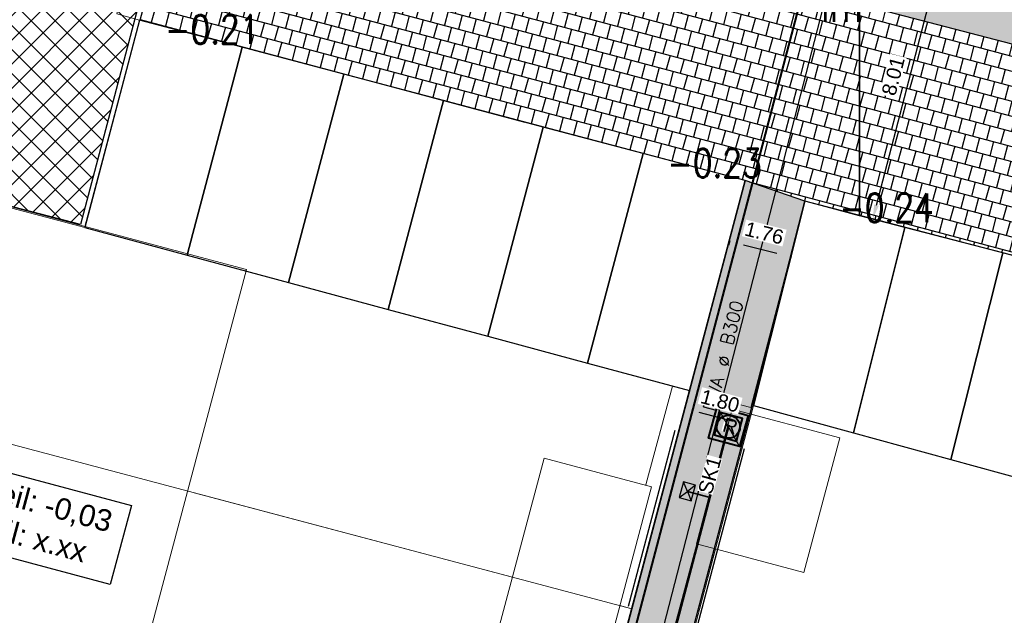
# Model space of a CAD drawing. Header units: metres. Extents: x 252743 to 254903, y 592696 to 593766.
# Tile 23 of 174: x 253677 to 253704, y 592942 to 592958. Entities that reach past the tile are written whole.
import ezdxf
from ezdxf.enums import TextEntityAlignment as Align
from ezdxf.lldxf.tags import DXFTag

# ---------------------------------------------------------------- set-up
doc = ezdxf.new("R2010")
doc.units = ezdxf.units.M
doc.set_wipeout_variables(frame=1)
for name, pattern in [('ACAD_ISO11W100', [33, 12, -3, 12, -3, 0, -3]), ('CENTER', [50.8, 31.75, -6.35, 6.35, -6.35]), ('DASHED', [19.05, 12.7, -6.35]), ('HIDDEN', [9.525, 6.35, -3.175]), ('IMPORT-KG-KADASTRAAL-SO _2_', [0]), ('IMPORT-KG-PERCEEL-SO _2_', [0])]:
    doc.linetypes.add(name, pattern=pattern)
for name, color, linetype, lineweight in [('132034000_dwg', 8, 'Continuous', 5), ('B-BH-GR-BEPLANTING_CULTUUR_HEESTERS-G', 250, 'Continuous', 18), ('B-BH-KG-GRENS_KADASTRAAL-G', 250, 'IMPORT-KG-KADASTRAAL-SO _2_', 18), ('B-BH-KG-GRENS_PERCEEL-G', 250, 'IMPORT-KG-PERCEEL-SO _2_', 18), ('B-BH-VH-OPENVERHARDING-G', 250, 'Continuous', 18), ('N-RI-DWA-PVC', 12, 'CENTER', 40), ('N-RI-HWA-INSPECTIEPUT', 150, 'Continuous', 40), ('N-RI-HWA-PVC', 150, 'ACAD_ISO11W100', 40), ('N-RI-HWA-PVC125 KOLKAANSLUITING', 140, 'HIDDEN', 35), ('N-RI-IT-HWA-INSPECTIEPUT', 150, 'Continuous', 40), ('N-woningen', 1, 'Continuous', 0)]:
    doc.layers.add(name, color=color, linetype=linetype, lineweight=lineweight)
doc.layers.add('ALGEMEEN HULP', color=6, linetype='Continuous', plot=False)
doc.layers.add('N-WB-HULP', color=6, linetype='Continuous', plot=False)
for name, color, linetype in [('ALGEMEEN LEGENDA 200', 7, 'Continuous'), ('ALGEMEEN TEKST 200', 7, 'Continuous'), ('B-IN-LICHTMAST', 7, 'Continuous'), ('B-RI-DWA-BETON', 8, 'Continuous'), ('B-RI-TEKST 200', 8, 'Continuous'), ('N-GR-ARC-GROENVOORZIENING-N', 82, 'Continuous'), ('N-RI-KOLK-STRAATKOLK', 7, 'Continuous'), ('N-WB-ARC-BETONTEGEL 30X30', 8, 'Continuous'), ('N-WB-ARC-SBS-KF-ROODBRUIN-RIJBAAN', 24, 'Continuous'), ('N-WB-BAND OPSLUITBAND 10x20', 7, 'DASHED'), ('N-WB-KANTVERHARDING', 2, 'Continuous'), ('N-WB-MAATVOERING-VERHARDINGEN', 7, 'Continuous'), ('N-WE-ZZ-HOOGTELABEL-T', 7, 'Continuous')]:
    doc.layers.add(name, color=color, linetype=linetype)
doc.layers.add('B-WE-KG-GRENS_PERCEEL-G', color=7, linetype='KG-PERCEEL-SO', lineweight=18, true_color=0x00a6ff)
doc.layers.get('0').freeze()
doc.styles.add('B_STANDARD 200', font='txt.shx', dxfattribs={"height": 0.36})
doc.styles.add('N_STANDARD 200', font='arial.ttf', dxfattribs={"height": 0.4})
doc.styles.add('ROMANS', font='romans.shx', dxfattribs={"height": 3})
doc.styles.get("Standard").update_dxf_attribs({"font": 'simplex.shx'})
tags = doc.linetypes.add('KG-PERCEEL-SO', pattern='A,5.5,-2,["P",Standard,S=1.8,R=0,X=-0.5,Y=-0.9],-2,5.5,-2,[5,NLCS.SHX,S=0.75,R=0,X=0,Y=0],-2', length=19).pattern_tags.tags
tags[6] = DXFTag(74, 10)
doc.dimstyles.new('N_DIMENSION 200', dxfattribs={"dimtxt": 0.4, "dimasz": 0.4, "dimexe": 0.125, "dimexo": 0.125, "dimgap": 0.25, "dimtad": 1, "dimzin": 3, "dimdsep": 46, "dimtxsty": 'N_STANDARD 200', "dimcen": 0, "dimazin": 3, "dimtfac": 1, "dimtix": 1, "dimtmove": 2, "dimatfit": 3, "dimfxl": 0.125, "dimfxlon": 1, "dimtfill": 1, "dimtolj": 1, "dimtzin": 0, "dimarcsym": 0})
pattern_1 = [(165.067, (253716.5436, 592954.40695), (-0.104725, -0.392675), []), (255.067, (253716.5436, 592954.40695), (0.09161254, -0.44503746), [0.4064, -0.4064])]

# ---------------------------------------------------------------- blocks, each defined once
blk = doc.blocks.new('*D526')
at = {"layer": 'Defpoints', "color": 0, "transparency": 16777216}
for p in [(253696.701, 592953.002), (253698.409, 592952.574), (253698.177, 592951.646)]:
    blk.add_point(p, dxfattribs=at)
at = {"layer": 'N-WB-MAATVOERING-VERHARDINGEN', "color": 0, "lineweight": -2, "transparency": 16777216}
for p, q in [((253696.472, 592952.086), (253696.438, 592951.952)), ((253696.857, 592951.976), (253697.789, 592951.743)), ((253698.18, 592951.658), (253698.146, 592951.524))]:
    blk.add_line(p, q, dxfattribs=at)
at = {"layer": 'N-WB-MAATVOERING-VERHARDINGEN', "color": 0, "transparency": 16777216}
for points in [[(253696.873, 592952.041), (253696.841, 592951.912), (253696.469, 592952.073)], [(253697.805, 592951.807), (253697.772, 592951.678), (253698.177, 592951.646)]]:
    blk.add_solid(points, dxfattribs=at)
at = {"layer": 'N-WB-MAATVOERING-VERHARDINGEN', "color": 0, "transparency": 16777216, "insert": (253697.433, 592952.3), "char_height": 0.4, "attachment_point": 5, "rotation": 345.9389, "style": 'N_STANDARD 200', "bg_fill": 3, "box_fill_scale": 1.1, "bg_fill_color": 256, "bg_fill_true_color": 13158600, "bg_fill_transparency": 0}
blk.add_mtext('\\A1;1.76', dxfattribs=at)
blk = doc.blocks.new('*D528')
at = {"layer": 'Defpoints', "color": 0, "transparency": 16777216}
for p in [(253695.217, 592947.406), (253696.953, 592946.947), (253696.953, 592946.947)]:
    blk.add_point(p, dxfattribs=at)
at = {"layer": 'N-WB-MAATVOERING-VERHARDINGEN', "color": 0, "lineweight": -2, "transparency": 16777216}
for p, q in [((253695.217, 592947.406), (253695.249, 592947.527)), ((253695.604, 592947.304), (253696.566, 592947.049)), ((253696.953, 592946.947), (253696.985, 592947.068))]:
    blk.add_line(p, q, dxfattribs=at)
at = {"layer": 'N-WB-MAATVOERING-VERHARDINGEN', "color": 0, "transparency": 16777216}
for points in [[(253695.621, 592947.368), (253695.587, 592947.24), (253695.217, 592947.406)], [(253696.583, 592947.114), (253696.549, 592946.985), (253696.953, 592946.947)]]:
    blk.add_solid(points, dxfattribs=at)
at = {"layer": 'N-WB-MAATVOERING-VERHARDINGEN', "color": 0, "transparency": 16777216, "insert": (253696.201, 592947.616), "char_height": 0.4, "attachment_point": 5, "rotation": 345.1668, "style": 'N_STANDARD 200', "bg_fill": 3, "box_fill_scale": 1.1, "bg_fill_color": 256, "bg_fill_true_color": 13158600, "bg_fill_transparency": 0}
blk.add_mtext('\\A1;1.80', dxfattribs=at)
blk = doc.blocks.new('*D531')
at = {"layer": 'Defpoints', "color": 0, "transparency": 16777216}
for p in [(253702.123, 592960.538), (253702.482, 592960.445), (253700.105, 592952.786)]:
    blk.add_point(p, dxfattribs=at)
at = {"layer": 'N-WB-MAATVOERING-VERHARDINGEN', "color": 0, "lineweight": -2, "transparency": 16777216}
for p, q in [((253702.47, 592960.448), (253702.603, 592960.413)), ((253700.564, 592953.08), (253702.381, 592960.058)), ((253700.452, 592952.696), (253700.585, 592952.661))]:
    blk.add_line(p, q, dxfattribs=at)
at = {"layer": 'N-WB-MAATVOERING-VERHARDINGEN', "color": 0, "transparency": 16777216}
for points in [[(253702.317, 592960.074), (253702.446, 592960.041), (253702.482, 592960.445)], [(253700.5, 592953.096), (253700.629, 592953.063), (253700.464, 592952.692)]]:
    blk.add_solid(points, dxfattribs=at)
at = {"layer": 'N-WB-MAATVOERING-VERHARDINGEN', "color": 0, "transparency": 16777216, "insert": (253701.033, 592956.683), "char_height": 0.4, "attachment_point": 5, "rotation": 75.4059, "style": 'N_STANDARD 200', "bg_fill": 3, "box_fill_scale": 1.1, "bg_fill_color": 256, "bg_fill_true_color": 13158600, "bg_fill_transparency": 0}
blk.add_mtext('\\A1;8.01', dxfattribs=at)
blk = doc.blocks.new('B_LICHTMAST')
blk.add_circle((0, 0), 0.9)
blk.add_point((0, 0))
blk.add_text('lm', height=1.8).set_placement((0.6, 0), align=Align.TOP_LEFT)
blk = doc.blocks.new('STRAATKOLK STR3545')
h = blk.add_hatch(color=256)
h.dxf.hatch_style = 1
h.paths.add_polyline_path([(0, 0.35), (0.225, 0.175), (0.45, 0.35)])
h = blk.add_hatch(color=256)
h.dxf.hatch_style = 1
h.paths.add_polyline_path([(0.225, 0.175), (0, 0), (0.45, 0)])
for points in [[(0, 0.35), (0.225, 0.175), (0.45, 0.35)], [(0, 0.35), (0, 0), (0.45, 0), (0.45, 0.35)], [(0.225, 0.175), (0, 0), (0.45, 0)]]:
    blk.add_lwpolyline(points, close=True)
at = {"style": 'N_STANDARD 200'}
blk.add_attdef('STRAATKOLK', (0.297, -0.502), '', height=0.4, dxfattribs=at)
at = {"color": 7, "true_color": 0xffffff}
blk.add_wipeout([(0.316, -0.088), (1.358, -0.088), (1.358, -0.525), (0.316, -0.525)], dxfattribs=at)
blk = doc.blocks.new('OP HOOGTE STELLEN GIET RWA')
blk.add_lwpolyline([(-1.62, 1.62), (-1.62, -1.63), (1.62, -1.63), (1.62, 1.62)], close=True)
blk.add_circle((0, 0), 1.62)
at = {"insert": (-0.77, 1.18), "char_height": 2, "attachment_point": 1, "style": 'N_STANDARD 200', "bg_fill": 3, "box_fill_scale": 1, "bg_fill_color": 256, "bg_fill_transparency": 0}
blk.add_mtext_dynamic_manual_height_columns('R', width=0.4, gutter_width=2, heights=[0], dxfattribs=at)
blk = doc.blocks.new('INSPECTIEPUT IT')
at = {"flags": 128}
blk.add_lwpolyline([(-2.25, 2.25), (2.25, 2.25), (2.25, -2.25), (-2.25, -2.25), (-2.25, 2.25)], dxfattribs=at)
at = {"layer": 'N-WB-HULP'}
blk.add_line((-2.25, 2.25), (2.25, -2.25), dxfattribs=at)
blk = doc.blocks.new('132034000_dwg_GWW-CAD Brk tekening 12A-1381409-Plot dakaanzicht')
at = {"layer": 'B-BH-KG-GRENS_KADASTRAAL-G', "color": 253, "linetype": 'Continuous', "lineweight": 9}
for p, q in [((253694050, 592954522), (253692501, 592948672)), ((253684159, 592950922), (253683154, 592951193)), ((253699922, 592946726), (253697135, 592947487)), ((253690403, 592942698), (253681520, 592945052)), ((253695460, 592941166), (253696075, 592943487)), ((253693736, 592941814), (253693403, 592941902))]:
    blk.add_line(p, q, dxfattribs=at)
at = {"layer": 'B-BH-KG-GRENS_KADASTRAAL-G', "color": 253, "linetype": 'Continuous', "lineweight": 9, "flags": 128}
blk.add_lwpolyline([(253700105, 592952786), (253700105, 592976085)], close=True, dxfattribs=at)
for points in [[(253678475, 592952487), (253680000, 592958245), (253682862, 592957487), (253682703, 592956887), (253681486, 592952292), (253681379, 592951887)], [(253682862, 592957487), (253685698, 592956735), (253688482, 592955998), (253691266, 592955260), (253694050, 592954522), (253696902, 592953766), (253697759, 592953468), (253698565, 592953188), (253700105, 592952786), (253701361, 592952458)], [(253686939, 592950172), (253684159, 592950922), (253685698, 592956735)], [(253691266, 592955260), (253689720, 592949422), (253686939, 592950172), (253688482, 592955998)], [(253689720, 592949422), (253692501, 592948672), (253695349, 592947904), (253696902, 592953766)], [(253697070, 592947240), (253697135, 592947487), (253698565, 592953188)], [(253704090, 592951745), (253701361, 592952458), (253699922, 592946726), (253702642, 592945984)], [(253705362, 592945241), (253702642, 592945984), (253704090, 592951745), (253706818, 592951033), (253709546, 592950320)], [(253695332, 592947840), (253695349, 592947904), (253695332, 592947840), (253693736, 592941814), (253692122, 592935724)]]:
    blk.add_lwpolyline(points, dxfattribs=at)
at = {"layer": 'B-BH-KG-GRENS_PERCEEL-G', "color": 253, "linetype": 'Continuous', "lineweight": 9}
for p, q in [((253690403, 592942698), (253681520, 592945052)), ((253681520, 592945052), (253690403, 592942698)), ((253693403, 592941902), (253693736, 592941814))]:
    blk.add_line(p, q, dxfattribs=at)
at = {"layer": 'B-BH-KG-GRENS_PERCEEL-G', "color": 253, "linetype": 'Continuous', "lineweight": 9, "flags": 128}
for points in [[(253674294, 593017788), (253672706, 593011731), (253671121, 593005688), (253670617, 593003759), (253669539, 592999647), (253667937, 592993605), (253665724, 592985118), (253691143, 592978442), (253693021, 592977946), (253700087, 592976085), (253700087, 592952786), (253698565, 592953188), (253697759, 592953468), (253696902, 592953766), (253694050, 592954522), (253691266, 592955260), (253688482, 592955998), (253685698, 592956735), (253682862, 592957487), (253680000, 592958245), (253678475, 592952487)], [(253713634, 592943134), (253715130, 592948862), (253712274, 592949608), (253709546, 592950320), (253706818, 592951033), (253704090, 592951745), (253701361, 592952458), (253700105, 592952786), (253700105, 592976085), (253720737, 592970468), (253722948, 592978792), (253724573, 592984910), (253726191, 592990999), (253727809, 592997088), (253729427, 593003177), (253735461, 593001566), (253737091, 593007654), (253739538, 593016792), (253705519, 593025989)], [(253678475, 592952487), (253680000, 592958245), (253682862, 592957487), (253682703, 592956887), (253681486, 592952292), (253681379, 592951887)], [(253684159, 592950922), (253685698, 592956735), (253682862, 592957487), (253682703, 592956887), (253681486, 592952292), (253681379, 592951887)], [(253683154, 592951193), (253684159, 592950922), (253685698, 592956735), (253688482, 592955998), (253686939, 592950172), (253684159, 592950922)], [(253693736, 592941814), (253695332, 592947840), (253695349, 592947904), (253696902, 592953766), (253697759, 592953468), (253698565, 592953188), (253697135, 592947487), (253697070, 592947240)], [(253683154, 592951193), (253684159, 592950922), (253686939, 592950172), (253689720, 592949422), (253692501, 592948672), (253695349, 592947904), (253695332, 592947840), (253693736, 592941814), (253693403, 592941902)], [(253697070, 592947240), (253697135, 592947487), (253699922, 592946726), (253702642, 592945984), (253705362, 592945241), (253708082, 592944499), (253708425, 592944405)], [(253696075, 592943487), (253695460, 592941166), (253694774, 592938577)], [(253706777, 592938211), (253695460, 592941166), (253696075, 592943487)], [(253686386, 592906929), (253685756, 592904551), (253684869, 592904792), (253683990, 592905030), (253685668, 592911365), (253687281, 592917454), (253688895, 592923544), (253690509, 592929635), (253692122, 592935724), (253693736, 592941814), (253692122, 592935724), (253679901, 592938963)]]:
    blk.add_lwpolyline(points, dxfattribs=at)
for points in [[(253686939, 592950172), (253688482, 592955998), (253691266, 592955260), (253689720, 592949422)], [(253691266, 592955260), (253694050, 592954522), (253692501, 592948672), (253689720, 592949422)], [(253694050, 592954522), (253696902, 592953766), (253695349, 592947904), (253692501, 592948672)], [(253700105, 592952786), (253701361, 592952458), (253699922, 592946726), (253697135, 592947487), (253698565, 592953188)], [(253701361, 592952458), (253704090, 592951745), (253702642, 592945984), (253699922, 592946726)], [(253704090, 592951745), (253706818, 592951033), (253705362, 592945241), (253702642, 592945984)]]:
    blk.add_lwpolyline(points, close=True, dxfattribs=at)
blk = doc.blocks.new('132034000_dwg_GWW-CAD Bgt tekening 12A-1381416-Plot dakaanzicht')
at = {"layer": 'B-BH-GR-BEPLANTING_CULTUUR_HEESTERS-G', "color": 253, "lineweight": 9, "flags": 128}
blk.add_lwpolyline([(253680956, 592964179), (253679366, 592958418), (253680000, 592958245), (253678475, 592952487)], dxfattribs=at)
at = {"layer": 'B-BH-VH-OPENVERHARDING-G', "color": 253, "lineweight": 9, "flags": 128}
for points in [[(253760290, 592943740), (253726577, 592952518), (253724603, 592953073), (253716953, 592954767), (253715130, 592948862), (253712274, 592949608), (253709546, 592950320), (253706818, 592951033), (253704090, 592951745), (253701361, 592952458), (253700105, 592952786), (253698565, 592953188), (253696902, 592953766), (253694050, 592954522), (253691266, 592955260), (253688482, 592955998), (253685698, 592956735), (253682862, 592957487), (253680000, 592958245), (253679366, 592958418), (253680956, 592964179), (253671206, 592966565)], [(253694126, 592945264), (253694140, 592945315), (253694877, 592948029), (253695349, 592947904), (253696902, 592953766), (253698565, 592953188)], [(253698565, 592953188), (253697062, 592947433), (253696596, 592947555), (253696565, 592947438), (253696549, 592947379)], [(253695548, 592943627), (253694874, 592941100), (253694159, 592939022), (253693216, 592935240), (253692292, 592931537), (253691029, 592926729), (253690340, 592924079)]]:
    blk.add_lwpolyline(points, dxfattribs=at)
blk = doc.blocks.new('132034000_dwg-1357416-Plot dakaanzicht')
for name in ['132034000_dwg_GWW-CAD Brk tekening 12A-1381409-Plot dakaanzicht', '132034000_dwg_GWW-CAD Bgt tekening 12A-1381416-Plot dakaanzicht']:
    blk.add_blockref(name, (0, 0))

msp = doc.modelspace()

# ---------------------------------------------------------------- hatches: boundary and pattern name
at = {"layer": 'N-GR-ARC-GROENVOORZIENING-N'}
h = msp.add_hatch(dxfattribs=at)
h.set_pattern_fill('ANSI37', color=256, scale=0.15)
edge = h.paths.add_edge_path()
edge.add_line((253681.437, 592964.219), (253679.867, 592958.28))
edge.add_line((253679.867, 592958.28), (253678.346, 592952.541))
edge.add_line((253678.346, 592952.541), (253668.436, 592955.117))
edge.add_line((253668.436, 592955.117), (253665.999, 592955.607))
edge.add_line((253665.999, 592955.607), (253665.813, 592956.206))
edge.add_line((253665.813, 592956.206), (253665.524, 592957.128))
edge.add_line((253665.524, 592957.128), (253665.403, 592957.486))
edge.add_line((253665.403, 592957.486), (253665.23, 592958))
edge.add_line((253665.23, 592958), (253665.068, 592958.478))
edge.add_line((253665.068, 592958.478), (253664.876, 592959.041))
edge.add_line((253664.876, 592959.041), (253664.758, 592959.39))
edge.add_line((253664.758, 592959.39), (253664.456, 592960.066))
edge.add_line((253664.456, 592960.066), (253663.908, 592961.28))
edge.add_line((253663.908, 592961.28), (253663.476, 592962.182))
edge.add_line((253663.476, 592962.182), (253662.797, 592963.566))
edge.add_line((253662.797, 592963.566), (253662.378, 592964.465))
edge.add_arc((253672, 592968.56), 10.457, 189.6408, 203.051, ccw=False)
edge.add_arc((253673.368, 592968.419), 11.789, 176.8049, 187.8522, ccw=False)
edge.add_line((253661.598, 592969.076), (253661.664, 592969.368))
edge.add_line((253661.664, 592969.368), (253681.437, 592964.219))
at = {"layer": 'N-WB-ARC-BETONTEGEL 30X30'}
h = msp.add_hatch(dxfattribs=at)
h.set_pattern_fill('AR-B88', color=256, scale=0.002, angle=165.067, style=0)
h.set_pattern_definition(pattern_1)
h.paths.add_polyline_path([(253717.148, 592956.316), (253700.697, 592960.6), (253700.848, 592961.18), (253698.91, 592961.673), (253698.761, 592961.102), (253681.826, 592965.512), (253681.977, 592966.094), (253665.528, 592970.377), (253665.074, 592968.635), (253681.626, 592964.325), (253681.421, 592963.552), (253698.257, 592959.168), (253700.193, 592958.665), (253716.543, 592954.406), (253716.741, 592955.182), (253716.846, 592955.155)])
h = msp.add_hatch(dxfattribs=at)
h.set_pattern_fill('AR-B88', color=256, scale=0.002, angle=165.067, style=0)
h.set_pattern_definition(pattern_1)
h.paths.add_polyline_path([(253681.421, 592963.552), (253698.257, 592959.168), (253700.193, 592958.665), (253716.544, 592954.407), (253715.13, 592948.862), (253698.565, 592953.188), (253696.902, 592953.766), (253680.013, 592958.246)])
h = msp.add_hatch(dxfattribs=at)
h.set_pattern_fill('AR-B88', color=256, scale=0.002, angle=255.05, style=0)
h.set_pattern_definition([(255.05, (253844.02404, 593011.6153), (0.3926439, -0.10484145), []), (345.05, (253844.02404, 593011.61528), (0.44506462, 0.0914805), [0.4064, -0.4064])])
h.paths.add_polyline_path([(253683.99, 592905.03), (253685.727, 592904.559), (253697.101, 592947.506), (253698.563, 592953.189), (253696.904, 592953.766), (253695.349, 592947.904), (253695.345, 592947.905)])
at = {"layer": 'N-WB-ARC-SBS-KF-ROODBRUIN-RIJBAAN'}
h = msp.add_hatch(dxfattribs=at)
h.set_pattern_fill('AR-BRSTD', color=256, scale=0.002, angle=74.95)
edge = h.paths.add_edge_path()
edge.add_line((253749.466, 592954.929), (253749.329, 592954.406))
edge.add_line((253749.329, 592954.406), (253703.952, 592966.221))
edge.add_line((253703.952, 592966.221), (253676.82, 592973.286))
edge.add_line((253676.82, 592973.286), (253666.374, 592976.005))
edge.add_arc((253666.868, 592975.915), 0.502, 75.1872, 169.6973, ccw=False)
edge.add_line((253666.996, 592976.401), (253669.897, 592975.647))
edge.add_line((253669.897, 592975.647), (253687.335, 592971.107))
edge.add_line((253687.335, 592971.107), (253711.583, 592964.792))
edge.add_line((253711.583, 592964.792), (253727.6, 592960.622))
edge.add_line((253727.6, 592960.622), (253749.466, 592954.929))
h = msp.add_hatch(dxfattribs=at)
h.set_pattern_fill('AR-HBONE', color=256, scale=0.002, angle=164.95)
edge = h.paths.add_edge_path()
edge.add_line((253663.09, 592975.076), (253665.035, 592974.567))
edge.add_arc((253665.221, 592975.551), 1.002, 259.3129, 345.3711)
edge.add_line((253666.19, 592975.298), (253666.374, 592976.005))
edge.add_line((253666.374, 592976.005), (253666.942, 592975.857))
edge.add_line((253666.942, 592975.857), (253686.697, 592970.715))
edge.add_line((253686.697, 592970.715), (253693.248, 592969.008))
edge.add_line((253693.248, 592969.008), (253717.778, 592962.621))
edge.add_line((253717.778, 592962.621), (253728.172, 592959.915))
edge.add_line((253728.172, 592959.915), (253747.616, 592954.852))
edge.add_line((253747.616, 592954.852), (253749.329, 592954.406))
edge.add_line((253749.329, 592954.406), (253749.466, 592954.929))
edge.add_arc((253750.725, 592959.767), 5, 255.4061, 300.4258)
edge.add_line((253753.257, 592955.456), (253758.219, 592947.007))
edge.add_line((253758.219, 592947.007), (253717.573, 592957.59))
edge.add_line((253717.573, 592957.59), (253701.122, 592961.874))
edge.add_line((253701.122, 592961.874), (253699.099, 592962.4))
edge.add_line((253699.099, 592962.4), (253682.164, 592966.81))
edge.add_line((253682.164, 592966.81), (253665.727, 592971.09))
edge.add_line((253665.727, 592971.09), (253665.143, 592971.242))
edge.add_line((253665.143, 592971.242), (253665.241, 592971.616))
edge.add_arc((253664.273, 592971.868), 1, 345.3798, 435.2164)
edge.add_line((253664.528, 592972.835), (253662.637, 592973.335))
edge.add_line((253662.637, 592973.335), (253663.09, 592975.076))
h = msp.add_hatch(dxfattribs=at)
h.set_pattern_fill('AR-BRSTD', color=256, scale=0.002, angle=74.95)
edge = h.paths.add_edge_path()
edge.add_line((253665.143, 592971.242), (253758.219, 592947.007))
edge.add_line((253758.219, 592947.007), (253758.742, 592946.872))
edge.add_line((253758.742, 592946.872), (253758.682, 592946.639))
edge.add_arc((253758.391, 592946.715), 0.3, 255.4063, 345.4455, ccw=False)
edge.add_line((253758.316, 592946.424), (253665.296, 592970.644))
edge.add_arc((253665.372, 592970.934), 0.3, 165.2716, 255.4063, ccw=False)
edge.add_line((253665.082, 592971.011), (253665.143, 592971.242))

# ---------------------------------------------------------------- linework, layer by layer
at = {"layer": 'B-WE-KG-GRENS_PERCEEL-G', "ltscale": 0.5}
for points in [[(253700.087, 592976.085), (253700.105, 592952.786)], [(253678.467, 592952.458), (253680, 592958.245), (253682.862, 592957.487)], [(253681.326, 592951.687), (253681.486, 592952.292), (253682.703, 592956.887), (253682.862, 592957.487)], [(253682.862, 592957.487), (253685.698, 592956.735)], [(253684.159, 592950.922), (253685.698, 592956.735)], [(253685.698, 592956.735), (253688.482, 592955.998)], [(253686.939, 592950.172), (253688.482, 592955.998)], [(253688.482, 592955.998), (253691.266, 592955.26)], [(253689.72, 592949.422), (253691.266, 592955.26)], [(253691.266, 592955.26), (253694.05, 592954.522)], [(253667.142, 592948.863), (253668.818, 592955.029), (253674.422, 592953.53), (253678.467, 592952.458)], [(253692.501, 592948.672), (253694.05, 592954.522)], [(253694.05, 592954.522), (253696.902, 592953.766)], [(253696.902, 592953.766), (253695.349, 592947.904)], [(253696.902, 592953.766), (253697.759, 592953.468), (253698.565, 592953.188)], [(253698.565, 592953.188), (253697.135, 592947.487)], [(253698.565, 592953.188), (253700.105, 592952.786)], [(253701.361, 592952.458), (253700.105, 592952.786)], [(253678.467, 592952.458), (253681.326, 592951.687)], [(253699.922, 592946.726), (253701.361, 592952.458)], [(253704.09, 592951.745), (253701.361, 592952.458)], [(253681.326, 592951.687), (253684.159, 592950.922)], [(253702.642, 592945.984), (253704.09, 592951.745)], [(253706.818, 592951.033), (253704.09, 592951.745)], [(253684.159, 592950.922), (253686.939, 592950.172)], [(253686.939, 592950.172), (253689.72, 592949.422)], [(253689.72, 592949.422), (253692.501, 592948.672)], [(253692.501, 592948.672), (253695.349, 592947.904)], [(253695.332, 592947.84), (253693.736, 592941.814)], [(253695.349, 592947.904), (253695.332, 592947.84)], [(253697.135, 592947.487), (253699.922, 592946.726)], [(253699.922, 592946.726), (253702.642, 592945.984)], [(253702.642, 592945.984), (253705.362, 592945.241)], [(253693.736, 592941.814), (253692.122, 592935.724)]]:
    msp.add_lwpolyline(points, dxfattribs=at)
at = {"layer": 'N-GR-ARC-GROENVOORZIENING-N'}
msp.add_lwpolyline([(253681.437, 592964.219), (253679.867, 592958.28), (253678.346, 592952.541), (253668.436, 592955.117), (253665.999, 592955.607), (253665.813, 592956.206), (253665.524, 592957.128), (253665.403, 592957.486), (253665.23, 592958), (253665.068, 592958.478), (253664.876, 592959.041), (253664.758, 592959.39), (253664.456, 592960.066), (253663.908, 592961.28), (253663.476, 592962.182), (253662.797, 592963.566), (253662.378, 592964.465, -0.05858), (253661.69, 592966.809, -0.048241), (253661.598, 592969.076), (253661.664, 592969.368)], format="xyb", close=True, dxfattribs=at)
at = {"layer": 'N-RI-HWA-PVC'}
msp.add_line((253696.441, 592946.952), (253684.517, 592901.602), dxfattribs=at)
at = {"layer": 'N-RI-HWA-PVC125 KOLKAANSLUITING'}
msp.add_line((253695.289, 592945.092), (253695.891, 592944.933), dxfattribs=at)
at = {"layer": 'N-WB-ARC-BETONTEGEL 30X30'}
for points in [[(253717.148, 592956.316), (253700.697, 592960.6), (253700.848, 592961.18), (253698.91, 592961.673), (253698.761, 592961.102), (253681.826, 592965.512), (253681.977, 592966.094), (253665.528, 592970.377), (253665.074, 592968.635), (253681.626, 592964.325), (253681.421, 592963.552), (253698.257, 592959.168), (253700.193, 592958.665), (253716.543, 592954.406), (253716.741, 592955.182), (253716.846, 592955.155)], [(253681.421, 592963.552), (253698.257, 592959.168), (253700.193, 592958.665), (253716.544, 592954.407), (253715.13, 592948.862), (253698.565, 592953.188), (253696.902, 592953.766), (253680.013, 592958.246)], [(253696.902, 592953.766), (253683.99, 592905.03), (253685.73, 592904.569), (253697.101, 592947.506), (253697.137, 592947.496), (253698.563, 592953.189)], [(253683.99, 592905.03), (253685.727, 592904.559), (253697.101, 592947.506), (253697.101, 592947.506), (253698.563, 592953.189), (253696.904, 592953.766), (253695.349, 592947.904), (253695.345, 592947.905)]]:
    msp.add_lwpolyline(points, close=True, dxfattribs=at)
at = {"layer": 'N-WB-BAND OPSLUITBAND 10x20', "ltscale": 0.4}
for points in [[(253683.893, 592905.056), (253695.248, 592947.931)], [(253685.827, 592904.544), (253697.181, 592947.419)]]:
    msp.add_lwpolyline(points, dxfattribs=at)
at = {"layer": 'N-WB-KANTVERHARDING'}
for points in [[(253680.012, 592958.242), (253681.626, 592964.325)], [(253683.99, 592905.03), (253695.345, 592947.905)]]:
    msp.add_lwpolyline(points, dxfattribs=at)
for points in [[(253682.703, 592956.887), (253682.862, 592957.487), (253680, 592958.245), (253678.467, 592952.458), (253681.326, 592951.687), (253681.486, 592952.292), (253682.703, 592956.887)], [(253685.698, 592956.735), (253682.862, 592957.487), (253682.703, 592956.887), (253681.486, 592952.292), (253681.326, 592951.687), (253684.159, 592950.922), (253685.698, 592956.735)], [(253688.482, 592955.998), (253685.698, 592956.735), (253684.159, 592950.922), (253686.939, 592950.172), (253688.482, 592955.998)], [(253691.266, 592955.26), (253688.482, 592955.998), (253686.939, 592950.172), (253689.72, 592949.422), (253691.266, 592955.26)], [(253694.05, 592954.522), (253691.266, 592955.26), (253689.72, 592949.422), (253692.501, 592948.672), (253694.05, 592954.522)], [(253696.902, 592953.766), (253694.05, 592954.522), (253692.501, 592948.672), (253695.349, 592947.904), (253696.902, 592953.766)], [(253701.361, 592952.458), (253700.105, 592952.786), (253698.565, 592953.188), (253697.135, 592947.487), (253699.922, 592946.726), (253701.361, 592952.458)], [(253704.09, 592951.745), (253701.361, 592952.458), (253699.922, 592946.726), (253702.642, 592945.984), (253704.09, 592951.745)], [(253706.818, 592951.033), (253704.09, 592951.745), (253702.642, 592945.984), (253705.362, 592945.241), (253706.818, 592951.033)]]:
    msp.add_lwpolyline(points, close=True, dxfattribs=at)
at = {"layer": 'N-woningen'}
for points in [[(253695.332, 592947.84), (253695.349, 592947.904), (253692.501, 592948.672), (253689.72, 592949.422), (253686.939, 592950.172), (253684.159, 592950.922), (253681.326, 592951.687), (253678.467, 592952.458), (253674.422, 592953.53), (253668.818, 592955.029), (253667.142, 592948.863), (253693.736, 592941.814), (253695.332, 592947.84)], [(253691.286, 592946.02), (253694.286, 592945.222), (253692.348, 592937.933), (253689.347, 592938.732)]]:
    msp.add_lwpolyline(points, close=True, dxfattribs=at)

# ---------------------------------------------------------------- block references
at = {"layer": '132034000_dwg', "color": 253, "lineweight": 9, "xscale": 0.001, "yscale": 0.001, "zscale": 0.001}
msp.add_blockref('132034000_dwg-1357416-Plot dakaanzicht', (0, 0), dxfattribs=at)
at = {"layer": 'B-IN-LICHTMAST', "xscale": 0.4, "yscale": 0.4, "zscale": 0.4}
msp.add_blockref('B_LICHTMAST', (253698.766, 592958.916, -0.515), dxfattribs=at)

# ---------------------------------------------------------------- texts
at = {"layer": 'N-WE-ZZ-HOOGTELABEL-T', "style": 'ROMANS', "width": 0.8}
for s, p in [('-0.21', (253680.707, 592957.586, -0.211)), ('-0.23', (253694.728, 592953.856, -0.226)), ('-0.24', (253699.528, 592952.607, -0.237))]:
    msp.add_text(s, height=0.8, dxfattribs=at).set_placement(p)

# ---------------------------------------------------------------- next in the draw order: block references
at = {"layer": 'N-RI-HWA-INSPECTIEPUT', "xscale": 0.2, "yscale": 0.2, "zscale": 0.2, "rotation": 344.6799767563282}
msp.add_blockref('OP HOOGTE STELLEN GIET RWA', (253696.431, 592946.896), dxfattribs=at)

# ---------------------------------------------------------------- next in the draw order: texts
at = {"layer": 'ALGEMEEN LEGENDA 200', "insert": (253672.768, 592946.276), "char_height": 0.6, "attachment_point": 1, "rotation": 344.9778, "style": 'N_STANDARD 200', "bg_fill": 3, "box_fill_scale": 1.5, "bg_fill_color": 256, "bg_fill_transparency": 0}
msp.add_mtext_dynamic_manual_height_columns('\\pxt5;Huidige peil: -0,03\\PNieuwe peil: x.xx', width=7.35625, gutter_width=2, heights=[0], dxfattribs=at)

# ---------------------------------------------------------------- next in the draw order: dimensions: what is measured, and where the dimension line sits
at = {"layer": 'N-WB-MAATVOERING-VERHARDINGEN'}
dim = msp.add_aligned_dim(p1=(253700.105, 592952.786), p2=(253702.123, 592960.538), distance=-0.371, dimstyle='N_DIMENSION 200', override={"dimfxl": 0.0125}, dxfattribs=at)
dim.commit()
dim.dimension.update_dxf_attribs({"geometry": '*D531', "text_midpoint": (253701.033, 592956.683)})

# ---------------------------------------------------------------- next in the draw order: linework, layer by layer
at = {"layer": 'ALGEMEEN HULP'}
msp.add_line((253696.902, 592953.766), (253683.99, 592905.03), dxfattribs=at)
at = {"layer": 'ALGEMEEN TEKST 200'}
msp.add_lwpolyline([(253672.571, 592946.625), (253679.769, 592944.693), (253679.177, 592942.488), (253671.979, 592944.42)], close=True, dxfattribs=at)
at = {"layer": 'B-RI-DWA-BETON'}
msp.add_line((253699.288, 592959.438), (253685.178, 592904.719), dxfattribs=at)
at = {"layer": 'B-WE-KG-GRENS_PERCEEL-G', "ltscale": 0.5}
for points in [[(253667.142, 592948.863), (253693.736, 592941.814)], [(253697.135, 592947.487), (253695.46, 592941.166)]]:
    msp.add_lwpolyline(points, dxfattribs=at)
at = {"layer": 'N-RI-DWA-PVC'}
msp.add_line((253699.73, 592963.716), (253683.46, 592901.826), dxfattribs=at)
at = {"layer": 'N-WB-KANTVERHARDING'}
msp.add_lwpolyline([(253685.727, 592904.559), (253697.101, 592947.506)], dxfattribs=at)
at = {"layer": 'N-woningen', "color": 6}
msp.add_lwpolyline([(253672.878, 592953.976), (253661.322, 592910.537), (253671.43, 592907.848), (253682.986, 592951.287)], close=True, dxfattribs=at)
at = {"layer": 'N-woningen'}
for points in [[(253667.142, 592948.863), (253665.489, 592942.783), (253692.122, 592935.724), (253693.736, 592941.814), (253667.142, 592948.863)], [(253721.411, 592940.945), (253713.597, 592942.993), (253710.807, 592943.755), (253708.082, 592944.499), (253705.362, 592945.241), (253702.642, 592945.984), (253699.922, 592946.726), (253697.135, 592947.487), (253695.46, 592941.166), (253719.797, 592934.811), (253721.411, 592940.945)], [(253696.539, 592947.383), (253699.539, 592946.584), (253698.541, 592942.831), (253695.541, 592943.629)]]:
    msp.add_lwpolyline(points, close=True, dxfattribs=at)

# ---------------------------------------------------------------- next in the draw order: block references
at = {"layer": 'N-RI-IT-HWA-INSPECTIEPUT', "xscale": 0.2, "yscale": 0.2, "zscale": 0.2, "rotation": 344.6799767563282}
msp.add_blockref('INSPECTIEPUT IT', (253696.431, 592946.896), dxfattribs=at)

# ---------------------------------------------------------------- next in the draw order: texts
at = {"layer": 'B-RI-TEKST 200', "style": 'B_STANDARD 200'}
msp.add_text('DWA ø B300', height=0.36, rotation=75.5672, dxfattribs=at).set_placement((253696.073, 592947.301))

# ---------------------------------------------------------------- next in the draw order: block references
at = {"layer": 'N-RI-KOLK-STRAATKOLK', "rotation": 74.43813060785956}
msp.add_blockref('STRAATKOLK STR3545', (253695.398, 592944.828), dxfattribs=at).add_auto_attribs({'STRAATKOLK': 'SK1'})

# ---------------------------------------------------------------- next in the draw order: dimensions: what is measured, and where the dimension line sits
at = {"layer": 'N-WB-MAATVOERING-VERHARDINGEN'}
for p1, p2, distance, picture, middle in [((253696.701, 592953.002), (253698.409, 592952.574), -0.958, '*D526', (253697.433, 592952.3)), ((253695.217, 592947.406), (253696.953, 592946.947), 0, '*D528', (253696.201, 592947.616))]:
    dim = msp.add_aligned_dim(p1=p1, p2=p2, distance=distance, dimstyle='N_DIMENSION 200', override={"dimfxl": 0.0125}, dxfattribs=at)
    dim.commit()
    dim.dimension.update_dxf_attribs({"geometry": picture, "text_midpoint": middle})

doc.saveas('drawing.dxf')
